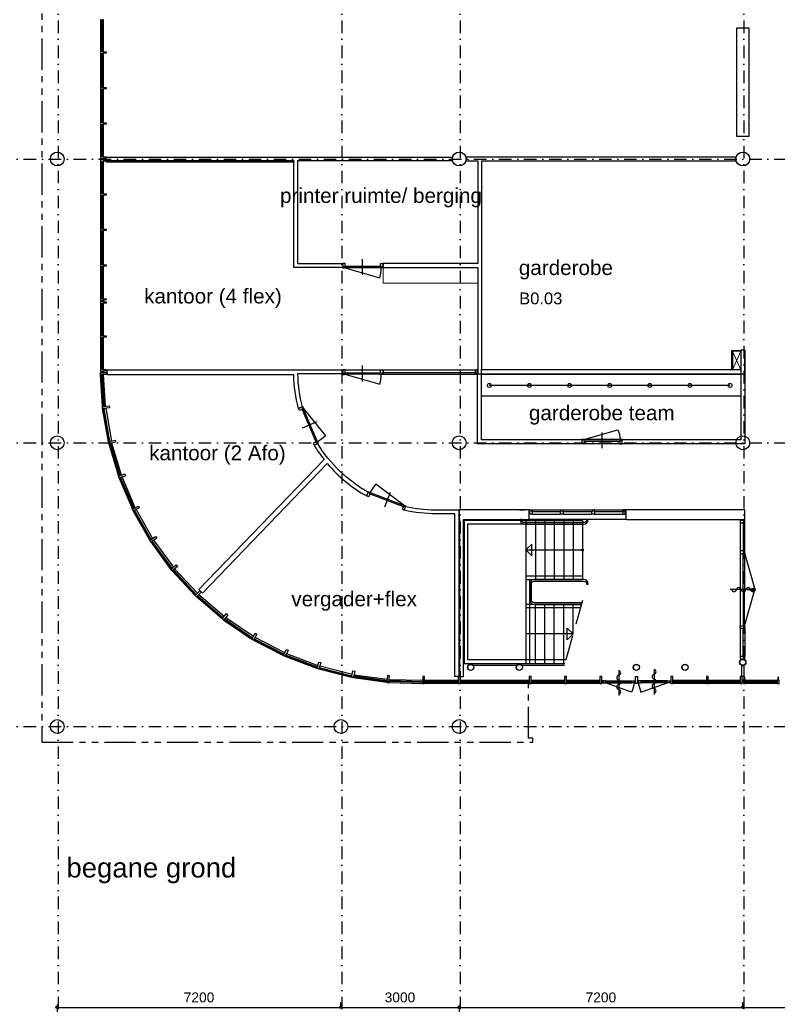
# Model space of a CAD drawing. Header units: millimetres. Extents: x 1137596 to 6076935, y -417599 to 265181.
# Tile 3 of 47: x 1156827 to 1176058, y -356519 to -331537. Entities that reach past the tile are written whole.
import ezdxf
from ezdxf.enums import TextEntityAlignment as Align

# ---------------------------------------------------------------- set-up
doc = ezdxf.new("R2010")
doc.units = ezdxf.units.MM
doc.header["$LTSCALE"] = 50
doc.header["$PDMODE"] = 3
doc.header["$PDSIZE"] = 1
for name, pattern in [('CENTER', [50, 31.25, -6.25, 6.25, -6.25]), ('DASHDOT2', [12.7, 6.35, -3.175, 0, -3.175]), ('DASHED', [18.75, 12.5, -6.25]), ('PHANTOM2', [31.75, 15.875, -3.175, 3.175, -3.175, 3.175, -3.175])]:
    doc.linetypes.add(name, pattern=pattern)
doc.layers.get('0').update_dxf_attribs({"linetype": 'CONTINUOUS'})
doc.layers.get('DEFPOINTS').update_dxf_attribs({"linetype": 'CONTINUOUS'})
for name, color, linetype in [('AI$1A---_INFO', 1, 'CONTINUOUS'), ('AL$7A---_STRAMIEN', 1, 'CENTER'), ('AL22----_BINNENWAND', 3, 'CONTINUOUS'), ('AL24----_TRAPPEN', 1, 'CONTINUOUS'), ('AL28----_KONSTRUKTIES', 4, 'CONTINUOUS'), ('AL31---- buitenkozijnen', 1, 'CONTINUOUS'), ('AL31----_BUITENKOZIJN', 2, 'CONTINUOUS'), ('AL32----_BINNENKOZIJN', 7, 'CONTINUOUS'), ('AL32----_BINNENKOZIJN_1', 1, 'CONTINUOUS'), ('AL34----_BALUSTRADES', 1, 'CONTINUOUS'), ('bib', 7, 'CONTINUOUS'), ('bib @ 100', 7, 'CONTINUOUS'), ('Daken-Dakrand-Az', 8, 'PHANTOM2'), ('DIM25', 1, 'CONTINUOUS'), ('InrOpslag-Alg-Az', 1, 'CONTINUOUS'), ('LAYER24', 7, 'CONTINUOUS'), ('LAYER49', 7, 'CONTINUOUS'), ('LAYER72', 7, 'CONTINUOUS'), ('Stramien-Alg-Az', 9, 'DASHDOT2'), ('TXT25-Oppvl', 2, 'CONTINUOUS'), ('TXT35', 3, 'CONTINUOUS'), ('Txt50', 4, 'CONTINUOUS')]:
    doc.layers.add(name, color=color, linetype=linetype)
doc.styles.add('BOS3', font='arial.ttf')
doc.dimstyles.new('BOS3', dxfattribs={"dimtxt": 2.5, "dimasz": 1.25, "dimexe": 1.25, "dimexo": 0, "dimgap": 1.25, "dimtad": 1, "dimdec": 3, "dimdsep": 46, "dimtxsty": 'BOS3', "dimblk": 'SMALL', "dimblk1": 'SMALL', "dimblk2": 'SMALL', "dimsah": 1, "dimcen": 2.5, "dimclrd": 1, "dimclre": 1, "dimclrt": 2, "dimadec": 4, "dimazin": 2, "dimtfac": 0.4, "dimtdec": 0, "dimtix": 1, "dimtmove": 2, "dimatfit": 3, "dimfxl": 1.25, "dimfxlon": 1, "dimtvp": 1, "dimtolj": 1, "dimarcsym": 0})

# ---------------------------------------------------------------- blocks, each defined once
blk = doc.blocks.new('_Small')
at = {"color": 0, "linetype": 'ByBlock', "lineweight": -2}
blk.add_circle((0, 0), 0.25, dxfattribs=at)
blk = doc.blocks.new('*D179')
at = {"layer": 'DEFPOINTS', "color": 0, "transparency": 16777216}
for p in [(710199, -627647), (717399, -627843), (717399, -627973)]:
    blk.add_point(p, dxfattribs=at)
at = {"layer": 'DIM25', "color": 1, "lineweight": -2, "transparency": 16777216}
for p, q in [((710199, -627772), (710199, -627968)), ((717399, -627848), (717399, -627718)), ((710199, -627843), (717399, -627843))]:
    blk.add_line(p, q, dxfattribs=at)
at = {"layer": 'DIM25', "color": 1, "lineweight": -2, "transparency": 16777216, "xscale": 125, "yscale": 125, "zscale": 125, "rotation": 180}
blk.add_blockref('_Small', (710199, -627843), dxfattribs=at)
at = {"layer": 'DIM25', "color": 1, "lineweight": -2, "transparency": 16777216, "xscale": 125, "yscale": 125, "zscale": 125}
blk.add_blockref('_Small', (717399, -627843), dxfattribs=at)
at = {"layer": 'DIM25', "color": 2, "transparency": 16777216, "insert": (713799, -627591), "char_height": 250, "attachment_point": 5, "style": 'BOS3'}
blk.add_mtext('\\A1;7200', dxfattribs=at)
blk = doc.blocks.new('*D180')
at = {"layer": 'DEFPOINTS', "color": 0, "transparency": 16777216}
for p in [(720399, -627649), (727599, -627843), (727599, -627892)]:
    blk.add_point(p, dxfattribs=at)
at = {"layer": 'DIM25', "color": 1, "lineweight": -2, "transparency": 16777216}
for p, q in [((720399, -627774), (720399, -627968)), ((727599, -627843), (727599, -627718)), ((720399, -627843), (727599, -627843))]:
    blk.add_line(p, q, dxfattribs=at)
at = {"layer": 'DIM25', "color": 1, "lineweight": -2, "transparency": 16777216, "xscale": 125, "yscale": 125, "zscale": 125, "rotation": 180}
blk.add_blockref('_Small', (720399, -627843), dxfattribs=at)
at = {"layer": 'DIM25', "color": 1, "lineweight": -2, "transparency": 16777216, "xscale": 125, "yscale": 125, "zscale": 125}
blk.add_blockref('_Small', (727599, -627843), dxfattribs=at)
at = {"layer": 'DIM25', "color": 2, "transparency": 16777216, "insert": (723999, -627591), "char_height": 250, "attachment_point": 5, "style": 'BOS3'}
blk.add_mtext('\\A1;7200', dxfattribs=at)
blk = doc.blocks.new('*D181')
at = {"layer": 'DEFPOINTS', "color": 0, "transparency": 16777216}
for p in [(727599, -627892), (731199, -627843), (731199, -627892)]:
    blk.add_point(p, dxfattribs=at)
at = {"layer": 'DIM25', "color": 1, "lineweight": -2, "transparency": 16777216}
for p, q in [((727599, -627843), (727599, -627718)), ((731199, -627843), (731199, -627718)), ((727599, -627843), (731199, -627843))]:
    blk.add_line(p, q, dxfattribs=at)
at = {"layer": 'DIM25', "color": 1, "lineweight": -2, "transparency": 16777216, "xscale": 125, "yscale": 125, "zscale": 125, "rotation": 180}
blk.add_blockref('_Small', (727599, -627843), dxfattribs=at)
at = {"layer": 'DIM25', "color": 1, "lineweight": -2, "transparency": 16777216, "xscale": 125, "yscale": 125, "zscale": 125}
blk.add_blockref('_Small', (731199, -627843), dxfattribs=at)
at = {"layer": 'DIM25', "color": 2, "transparency": 16777216, "insert": (729399, -627591), "char_height": 250, "attachment_point": 5, "style": 'BOS3'}
blk.add_mtext('\\A1;3600', dxfattribs=at)
blk = doc.blocks.new('*D183')
at = {"layer": 'DEFPOINTS', "color": 0, "transparency": 16777216}
for p in [(720399, -627649), (717399, -627973), (720399, -627843)]:
    blk.add_point(p, dxfattribs=at)
at = {"layer": 'DIM25', "color": 1, "lineweight": -2, "transparency": 16777216}
for p, q in [((717399, -627848), (717399, -627718)), ((720399, -627774), (720399, -627968)), ((717399, -627843), (720399, -627843))]:
    blk.add_line(p, q, dxfattribs=at)
at = {"layer": 'DIM25', "color": 1, "lineweight": -2, "transparency": 16777216, "xscale": 125, "yscale": 125, "zscale": 125, "rotation": 180}
blk.add_blockref('_Small', (717399, -627843), dxfattribs=at)
at = {"layer": 'DIM25', "color": 1, "lineweight": -2, "transparency": 16777216, "xscale": 125, "yscale": 125, "zscale": 125}
blk.add_blockref('_Small', (720399, -627843), dxfattribs=at)
at = {"layer": 'DIM25', "color": 2, "transparency": 16777216, "insert": (718899, -627591), "char_height": 250, "attachment_point": 5, "style": 'BOS3'}
blk.add_mtext('\\A1;3000', dxfattribs=at)
blk = doc.blocks.new('h651-06-')
at = {"color": 0, "linetype": 'ByBlock'}
blk.add_line((-324, 0), (324, 0), dxfattribs=at)
for centre, start, end in [((-252, -10), 9.4623, 170.5377), ((-132, 10), 189.4623, 350.5377), ((-12, -10), 9.4623, 170.5377), ((108, 10), 189.4623, 350.5377), ((228, -10), 9.4623, 170.5377)]:
    blk.add_arc(centre, 60.8, start, end, dxfattribs=at)
blk = doc.blocks.new('garderobe')
at = {"layer": 'InrOpslag-Alg-Az'}
blk.add_line((0, 3054), (0, -3054), dxfattribs=at)
for centre in [(0, 3054), (0, 2036), (0, 1018), (0, 0), (0, -1018), (0, -2036), (0, -3054)]:
    blk.add_circle(centre, 50, dxfattribs=at)
blk = doc.blocks.new('*U252')
at = {"layer": 'TXT25-Oppvl', "style": 'BOS3'}
blk.add_attdef('OPPERVLAKTE2', (0, -3), '', height=2, dxfattribs=at)
at = {"layer": 'TXT35', "style": 'BOS3'}
for tag, p, height in [('RUIMTENUMMER', (0, 4), 3), ('RUIMTENAAM', (0, 0), 2.5)]:
    blk.add_attdef(tag, p, '', height=height, dxfattribs=at)
blk = doc.blocks.new('stramienen')
at = {"layer": 'Stramien-Alg-Az'}
for points in [[(710225.4193, -557711.0234), (710225.4193, -629125.5137)], [(717425.4193, -557711.0234), (717425.4193, -629125.5137)], [(720425.4195, -557711.0234), (720425.4195, -629125.5137)], [(727625.4193, -557711.0234), (727625.4193, -629125.5137)], [(703629.6064, -606317.1403), (776404.4348, -606317.1403)], [(703629.6064, -613517.1403), (776404.4348, -613517.1403)], [(703629.6064, -620717.1403), (776404.4348, -620717.1403)]]:
    blk.add_lwpolyline(points, dxfattribs=at)
at = {"layer": 'DIM25'}
for base, p1, p2, picture, middle in [((717398.67, -627843.232), (710198.6698, -627646.5212), (717398.67, -627972.6855), '*D179', (713798.6699, -627590.5887)), ((720398.545, -627843.232), (717398.545, -627972.6855), (720398.545, -627649.1819), '*D183', (718898.545, -627590.5035)), ((727598.6689, -627843.232), (720398.669, -627649.1819), (727598.6689, -627891.9055), '*D180', (723998.669, -627590.5887)), ((731198.5759, -627843.232), (727598.5759, -627891.9055), (731198.5759, -627891.9168), '*D181', (729398.5759, -627590.5035))]:
    dim = blk.add_linear_dim(base=base, p1=p1, p2=p2, dimstyle='BOS3', override={"dimscale": 0, "dimtxt": 2.5, "dimasz": 1.25, "dimexe": 1.25, "dimexo": 1.25, "dimgap": 1.25, "dimclrt": 2, "dimfxl": 1.25, "dimfxlon": 1}, dxfattribs=at)
    dim.commit()
    dim.dimension.update_dxf_attribs({"geometry": picture, "text_midpoint": middle})

msp = doc.modelspace()

# ---------------------------------------------------------------- linework, layer by layer
at = {"color": 1}
for p, q in [((1168548.5727, -340530.4817), (1175131.6845, -340530.4817)), ((1168548.5727, -341080.4817), (1175131.6845, -341080.4817))]:
    msp.add_line(p, q, dxfattribs=at)
at = {"color": 3}
for points in [[(1175231.6845, -339921.5804), (1175231.6845, -342297.3525), (1168448.5727, -342297.3525), (1168448.5727, -340398.6942)], [(1175131.6845, -339921.5804), (1175131.6845, -342197.3525), (1168548.5727, -342197.3525), (1168548.5727, -340398.6942)]]:
    msp.add_lwpolyline(points, dxfattribs=at)
msp.add_lwpolyline([(1168399.6828, -340492.5814), (1166055.6845, -340492.5814)])
at = {"layer": 'AI$1A---_INFO', "linetype": 'Continuous', "lineweight": 18}
msp.add_lwpolyline([(1168456.6831, -338221.5766), (1168456.6831, -337821.5778), (1166055.6845, -337821.561), (1166055.6845, -338221.5766)], close=True, dxfattribs=at)
at = {"layer": 'AL$7A---_STRAMIEN'}
msp.add_lwpolyline([(1169518.0092, -343971.5502), (1169651.8708, -343971.5502)], dxfattribs=at)
at = {"layer": 'AL22----_BINNENWAND'}
for points in [[(1159031.6845, -335021.5731), (1167814.0393, -335021.5731, 0.145896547), (1167814.0365, -335121.5721), (1163881.7072, -335121.5721), (1163881.7072, -337721.5767), (1165031.6844, -337721.5767), (1165031.6844, -337821.5778), (1163781.7071, -337821.5778), (1163781.7071, -335121.5777), (1159031.6845, -335121.5853)], [(1175014.0372, -335021.5768), (1168149.4481, -335021.5768, -0.1458995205), (1168149.4481, -335121.5777), (1168456.6831, -335121.5777), (1168456.6831, -337721.5767), (1166045.6843, -337721.5617), (1166045.6843, -337821.561), (1168456.6831, -337821.5778), (1168456.6831, -340521.5814), (1175231.6845, -340521.5814), (1175231.6845, -339921.5804), (1175131.6836, -339921.5804), (1175131.6836, -340421.5803), (1168556.6821, -340421.5803), (1168556.6821, -335121.5777), (1175014.0372, -335121.5777, -0.1458995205)], [(1165031.6844, -340521.5928), (1163882.0453, -340521.5928, 0.0605989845), (1163996.4953, -341360.5916), (1163903.5197, -341400.1451, -0.0599802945), (1163782.4747, -340546.5924), (1159049.9101, -340546.5924), (1159049.9101, -340421.5929), (1163781.8326, -340421.5929), (1165031.6844, -340421.5935)], [(1164552.0547, -342697.3862), (1161374.0725, -345998.3705), (1161464.1228, -346085.0653), (1164631.5986, -342794.996, 0.0913665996), (1165638.315, -343621.2769), (1165674.3032, -343526.875, -0.1293735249), (1164393.4105, -342293.6834), (1164300.4438, -342333.2302, 0.0308237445)], [(1166621.7838, -343888.0911, 0.0537643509), (1167367.9957, -343971.5541), (1167971.684, -343971.5541), (1167971.684, -348203.578), (1167871.6848, -348203.578), (1167871.6848, -344071.5536), (1167396.0534, -344071.5536, -0.0567648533), (1166585.7921, -343982.4997)]]:
    msp.add_lwpolyline(points, format="xyb", close=True, dxfattribs=at)
for points in [[(1159031.6845, -335155.5775), (1159031.6845, -335121.5853), (1163781.7071, -335121.5853), (1163781.7071, -335155.5775)], [(1174901.6816, -340421.5803), (1174901.6816, -339931.5816), (1175131.6836, -339931.5816), (1175131.6836, -339946.5807), (1174916.6826, -339946.5807), (1174916.6826, -340421.5803)], [(1167991.7033, -344221.5492), (1167991.6845, -344221.5492), (1167991.6845, -348203.578), (1168091.6838, -348203.578), (1168091.6838, -344221.5492), (1169746.6923, -344221.5492), (1169756.6919, -344211.5502), (1169756.6919, -343981.5497), (1169746.6923, -343971.5502), (1167991.7033, -343971.5502), (1167981.7038, -343981.5497), (1167981.7038, -344211.5502)], [(1175031.6845, -343971.5467), (1172226.6484, -343971.5541), (1172216.6489, -343981.5536), (1172216.6489, -344211.5536), (1172226.6503, -344221.5531), (1175031.6845, -344221.5458), (1175221.6836, -344221.5458), (1175231.6845, -344211.5462), (1175231.6845, -343981.5458), (1175221.6836, -343971.5467)], [(1175156.6845, -348203.578), (1175156.6845, -347921.577), (1175206.6845, -347921.577), (1175206.6845, -348203.578)]]:
    msp.add_lwpolyline(points, close=True, dxfattribs=at)
at = {"layer": 'AL24----_TRAPPEN'}
for points in [[(1171116.6723, -344241.578), (1169666.6733, -344241.578), (1168111.6731, -344241.5799), (1168111.6731, -347871.5809), (1168111.6731, -347871.5809), (1170664.9083, -347871.5809)], [(1169676.6723, -344241.578), (1169676.6723, -347871.5809)], [(1169916.6723, -344241.578), (1169916.6723, -345741.578)], [(1170156.6738, -344241.578), (1170156.6738, -345741.578)], [(1170396.6733, -344241.578), (1170396.6733, -345741.578)], [(1170636.6728, -344241.578), (1170636.6728, -345741.578)], [(1170876.6728, -344241.578), (1170876.6728, -345741.578)], [(1171116.6723, -344241.578), (1171116.6723, -345741.578)], [(1169676.6723, -347781.579), (1168201.6731, -347781.579), (1168201.6731, -344331.5799), (1169666.6733, -344331.578), (1171116.6723, -344331.578)], [(1169676.6723, -344991.579), (1171116.6723, -344991.5941)], [(1169676.6723, -345651.578), (1171116.6723, -345651.578)], [(1169676.6723, -345741.578), (1171116.6723, -345741.578)], [(1171088.4384, -346371.5809), (1169676.6723, -346371.5809)], [(1171063.0251, -346461.5804), (1169676.6723, -346461.5804)], [(1169766.6723, -346371.579), (1169766.6723, -347871.577)], [(1169916.6743, -347871.5809), (1169916.6723, -346371.5809)], [(1170156.6738, -347871.5809), (1170156.6718, -346371.5809)], [(1170396.6733, -347871.5809), (1170396.6713, -346371.5809)], [(1170636.6728, -347871.5809), (1170636.6728, -346371.5809)], [(1170876.6728, -347121.5799), (1170876.6728, -346371.5712)], [(1170876.6728, -347121.5799), (1169676.6723, -347121.5721)], [(1168329.3095, -347911.578), (1169459.0361, -347911.578)], [(1169564.3075, -347911.578), (1170653.615, -347911.578)], [(1170690.3206, -347781.579), (1169676.6723, -347781.579)]]:
    msp.add_lwpolyline(points, dxfattribs=at)
for points in [[(1169676.6723, -344991.579), (1169826.6723, -345141.579), (1169826.6723, -344841.579)], [(1170876.6728, -347121.5799), (1170726.6728, -347271.5799), (1170726.6728, -346971.5799)]]:
    msp.add_lwpolyline(points, close=True, dxfattribs=at)
at = {"layer": 'AL24----_TRAPPEN', "const_width": 37.5}
msp.add_lwpolyline([(1171116.6723, -344972.8441, 1), (1171116.6723, -345010.3441, 1)], format="xyb", close=True, dxfattribs=at)
at = {"layer": 'AL24----_TRAPPEN', "linetype": 'Continuous', "lineweight": 18}
for points in [[(1169766.6723, -345741.578), (1169766.6723, -346371.579)], [(1169891.6757, -346371.5809), (1171094.0859, -346371.5809)], [(1168366.6755, -347871.577), (1169421.6738, -347871.577)], [(1169601.6738, -347871.577), (1170636.6728, -347871.577)]]:
    msp.add_lwpolyline(points, dxfattribs=at)
at = {"layer": 'AL24----_TRAPPEN', "linetype": 'DASHED'}
msp.add_lwpolyline([(1171116.6723, -346271.5795), (1170636.6728, -347971.5819)], dxfattribs=at)
at = {"layer": 'AL28----_KONSTRUKTIES'}
for points in [[(1169776.6923, -344085.5487), (1169776.6923, -343985.5477), (1169766.6928, -343985.5477), (1169766.6928, -343971.5487), (1169816.6919, -343971.5487), (1169816.6919, -344014.5477), (1169833.6923, -344014.5477), (1169833.6925, -344085.5487), (1169776.6923, -344085.5487)], [(1170624.6816, -344085.5467), (1170557.6801, -344085.5467), (1170557.6801, -344014.5477), (1170574.6811, -344014.5477), (1170574.6811, -343971.5467), (1170607.6806, -343971.5467), (1170607.6806, -344014.5477), (1170624.6816, -344014.5477), (1170624.6816, -344085.5467)], [(1171415.6665, -344085.5467), (1171348.665, -344085.5467), (1171348.665, -344014.5477), (1171365.666, -344014.5477), (1171365.666, -343971.5467), (1171398.6655, -343971.5467), (1171398.6655, -344014.5477), (1171415.6665, -344014.5477), (1171415.6665, -344085.5467)], [(1172206.6513, -343985.5458), (1172206.6513, -343971.5467), (1172156.6508, -343971.5467), (1172156.6508, -344014.5458), (1172139.6518, -344014.5458), (1172139.7324, -344085.5433), (1172196.6523, -344085.1913), (1172196.6523, -343985.5458), (1172206.6513, -343985.5458)], [(1168226.2188, -347909.7836), (1168226.2188, -347871.5731)], [(1168327.4741, -347909.7836), (1168327.4741, -347871.5731)], [(1169461.2184, -347909.7875), (1169461.2184, -347871.577)], [(1169562.4736, -347909.7875), (1169562.4736, -347871.577)]]:
    msp.add_lwpolyline(points, dxfattribs=at)
for points in [[(1169833.6923, -343971.5487), (1169833.6923, -344011.4222), (1169816.6919, -344011.4222), (1169816.6919, -343971.5487)], [(1171415.6665, -344011.4222), (1171415.6665, -343971.5467), (1171398.6655, -343971.5467), (1171398.6655, -344011.4222)], [(1172139.6518, -343971.5467), (1172139.6518, -344011.4203), (1172156.6508, -344011.4203), (1172156.6508, -343971.5467)]]:
    msp.add_lwpolyline(points, close=True, dxfattribs=at)
for centre, radius in [((1157781.7426, -335071.5773), 175), ((1167981.7431, -335071.5773), 175), ((1175181.7421, -335071.5773), 175), ((1157781.7426, -342271.5765), 175), ((1167981.7431, -342271.5765), 175), ((1175181.7421, -342271.5765), 175), ((1168276.8465, -347971.0787), 79.5), ((1168276.8465, -347971.0787), 75.5), ((1169511.846, -347971.0826), 79.5), ((1169511.846, -347971.0826), 75.5), ((1172481.8587, -347971.0826), 79.5), ((1172481.8587, -347971.0826), 75.5), ((1173716.846, -347971.0865), 79.5), ((1173716.846, -347971.0865), 75.5), ((1175181.6836, -347842.077), 79.5), ((1175181.6836, -347842.077), 75.5), ((1157781.7426, -349471.5755), 175), ((1164981.7428, -349471.5755), 175), ((1167981.7431, -349471.5755), 175)]:
    msp.add_circle(centre, radius, dxfattribs=at)
at = {"layer": 'AL31---- buitenkozijnen', "linetype": 'Continuous', "lineweight": 18}
for points in [[(1166149.1786, -348350.2694), (1166162.4006, -348178.7782)], [(1166162.4006, -348178.7782), (1166212.2532, -348182.621)], [(1167056.6843, -348375.578), (1167056.6843, -348203.578)], [(1167056.6843, -348203.578), (1167106.6849, -348203.578)], [(1167106.6849, -348203.578), (1167106.6849, -348375.578)], [(1166199.0312, -348354.1112), (1166149.1786, -348350.2694)], [(1167106.6849, -348375.578), (1167056.6843, -348375.578)]]:
    msp.add_lwpolyline(points, dxfattribs=at)
at = {"layer": 'AL31----_BUITENKOZIJN'}
for points in [[(1158877.685, -331536.5785), (1158877.685, -332346.5726), (1158899.6836, -332346.5756), (1158899.6855, -331536.5785)], [(1158917.6845, -331536.5804), (1158917.6845, -332346.5775), (1158956.6817, -332346.579), (1158956.6817, -331536.5819)], [(1158877.685, -332396.5767), (1158877.685, -333246.5731), (1158899.6836, -333246.5761), (1158899.6855, -332396.5767)], [(1158917.6845, -332396.5786), (1158917.6845, -333246.578), (1158956.6817, -333246.5795), (1158956.6817, -332396.5801)], [(1158877.685, -333296.5757), (1158877.685, -334146.5717), (1158899.6836, -334146.5746), (1158899.6855, -333296.5757)], [(1158917.6845, -333296.5777), (1158917.6845, -334146.5765), (1158956.6817, -334146.578), (1158956.6817, -333296.5791)], [(1158877.685, -334196.577), (1158877.685, -335006.5712), (1158899.6836, -335006.5741), (1158899.6855, -334196.577)], [(1158917.6845, -334196.579), (1158917.6845, -335006.5761), (1158956.6817, -335006.5775), (1158956.6817, -334196.5804)], [(1158877.685, -335136.5787), (1158877.685, -335946.5729), (1158899.6836, -335946.5758), (1158899.6855, -335136.5787)], [(1158892.684, -335056.5765), (1158892.684, -335086.5779), (1158901.1855, -335086.5779), (1158901.1855, -335056.5765)], [(1158917.6845, -335136.5806), (1158917.6845, -335946.5777), (1158956.6817, -335946.5792), (1158956.6817, -335136.5821)], [(1158956.6837, -335056.5765), (1158956.6837, -335086.5779), (1158948.1822, -335086.5779), (1158948.1822, -335056.5765)], [(1158877.685, -335996.5782), (1158877.685, -336846.5728), (1158899.6836, -336846.5757), (1158899.6855, -335996.5782)], [(1158917.6845, -335996.5802), (1158917.6845, -336846.5776), (1158956.6817, -336846.5791), (1158956.6817, -335996.5816)], [(1158877.685, -336896.5821), (1158877.685, -337746.5768), (1158899.6836, -337746.5797), (1158899.6855, -336896.5821)], [(1158917.6845, -336896.5806), (1158917.6845, -337746.5782), (1158956.6817, -337746.5797), (1158956.6817, -336896.5821)], [(1158877.685, -337796.5828), (1158877.685, -338606.5769), (1158899.6836, -338606.5799), (1158899.6855, -337796.5828)], [(1158917.6845, -337796.5813), (1158917.6845, -338606.5784), (1158956.6817, -338606.5799), (1158956.6817, -337796.5828)], [(1158877.685, -338736.5825), (1158877.685, -339546.5767), (1158899.6836, -339546.5796), (1158899.6855, -338736.5825)], [(1158892.684, -338656.5769), (1158892.684, -338686.5783), (1158901.1855, -338686.5783), (1158901.1855, -338656.5769)], [(1158917.6845, -338736.5811), (1158917.6845, -339546.5782), (1158956.6817, -339546.5796), (1158956.6817, -338736.5825)], [(1158956.6837, -338656.5769), (1158956.6837, -338686.5783), (1158948.1822, -338686.5783), (1158948.1822, -338656.5769)], [(1158877.6831, -339596.5787), (1158877.685, -340406.5746), (1158899.6836, -340406.5775), (1158899.6817, -339596.5748)], [(1158917.6823, -339596.5787), (1158917.6845, -340406.5761), (1158956.6817, -340406.5775), (1158956.6817, -339596.5788)], [(1159049.9101, -340535.7472), (1158877.9126, -340536.6199), (1158877.6587, -340486.6192), (1159049.6572, -340485.7485)], [(1158892.684, -340456.5763), (1158892.684, -340486.5776), (1158901.1855, -340486.5776), (1158901.1855, -340456.5763)], [(1158956.6837, -340456.5763), (1158956.6837, -340486.5776), (1158948.1822, -340486.5776), (1158948.1822, -340456.5763)], [(1159103.5439, -341382.9554), (1158932.6787, -341402.6769), (1158926.9448, -341353.006), (1159097.8115, -341333.2843)], [(1159258.6792, -342257.3114), (1159091.2021, -342296.4945), (1159079.8115, -342247.8085), (1159247.2895, -342208.6254)], [(1159513.0444, -343108.1151), (1159351.164, -343166.2406), (1159334.2661, -343119.1815), (1159496.1474, -343061.056)], [(1159863.2822, -343924.1322), (1159709.1337, -344000.4364), (1159686.9526, -343955.6263), (1159841.101, -343879.3202)], [(1160304.7744, -344694.6185), (1160160.3925, -344788.0936), (1160133.2192, -344746.1224), (1160277.601, -344652.6473)], [(1160667.1831, -345480.2425), (1160799.8955, -345370.828), (1160831.7026, -345409.4061), (1160698.9902, -345518.8207)], [(1161437.1076, -346059.0575), (1161317.8159, -346182.9671), (1161281.7954, -346148.2899), (1161401.0876, -346024.3802)], [(1162113.0112, -346635.0135), (1162008.7126, -346771.7816), (1161968.9538, -346741.4632), (1162073.2514, -346604.6932)], [(1162719.5886, -347251.9344), (1162807.5173, -347104.1073), (1162850.4902, -347129.6688), (1162762.5615, -347277.495)], [(1163639.8266, -347536.5047), (1163569.4276, -347693.4383), (1163523.8078, -347672.9715), (1163594.2069, -347516.0399)], [(1164470.606, -347850.1551), (1164418.6655, -348014.1219), (1164370.999, -347999.0213), (1164422.9405, -347835.0545)], [(1165249.9869, -348225.786), (1165282.7845, -348056.9393), (1165331.8675, -348066.4745), (1165299.0699, -348235.3172)], [(1166162.4006, -348178.7782), (1166149.1786, -348350.2692), (1166199.0316, -348354.1129), (1166212.2536, -348182.6219)], [(1167056.6843, -348203.578), (1167056.6843, -348375.578), (1167106.6853, -348375.578), (1167106.6853, -348203.578)], [(1167956.685, -348203.578), (1167956.685, -348375.578), (1168006.686, -348375.578), (1168006.686, -348203.578)], [(1169756.684, -348203.578), (1169756.684, -348375.578), (1169806.685, -348375.578), (1169806.685, -348203.578)], [(1170656.685, -348203.578), (1170656.685, -348375.578), (1170706.686, -348375.578), (1170706.686, -348203.578)], [(1171556.6831, -348203.578), (1171556.6831, -348375.578), (1171606.684, -348375.578), (1171606.684, -348203.578)], [(1172456.684, -348375.578), (1172456.684, -348203.578), (1172506.6845, -348203.578), (1172506.6845, -348375.578)], [(1173356.685, -348203.578), (1173356.685, -348375.578), (1173406.686, -348375.578), (1173406.686, -348203.578)], [(1174256.6855, -348203.578), (1174256.6855, -348375.578), (1174306.6865, -348375.578), (1174306.6865, -348203.578)], [(1175116.6845, -348203.578), (1175116.6845, -348375.578), (1175166.6855, -348375.578), (1175166.6855, -348203.578)], [(1167956.6848, -348296.576), (1167956.6848, -348335.577), (1167106.6853, -348335.577), (1167106.6853, -348296.576)], [(1167106.6853, -348375.578), (1167106.6853, -348353.576), (1167956.6828, -348353.576), (1167956.6828, -348375.578)], [(1169756.684, -348296.576), (1169756.684, -348335.577), (1168006.686, -348335.577), (1168006.686, -348296.576)], [(1168006.686, -348375.578), (1168006.686, -348353.576), (1169756.6821, -348353.576), (1169756.6821, -348375.578)], [(1170656.6845, -348296.576), (1170656.6845, -348335.577), (1169806.685, -348335.577), (1169806.685, -348296.576)], [(1169806.685, -348375.578), (1169806.685, -348353.576), (1170656.6826, -348353.576), (1170656.6826, -348375.578)], [(1171556.6855, -348296.576), (1171556.6855, -348335.577), (1170706.686, -348335.577), (1170706.686, -348296.576)], [(1170706.686, -348375.578), (1170706.686, -348353.576), (1171556.6836, -348353.576), (1171556.6836, -348375.578)], [(1171606.684, -348315.578), (1171606.684, -348360.5751), (1171699.6836, -348360.5751), (1171699.6836, -348315.578)], [(1172456.684, -348315.578), (1172456.684, -348360.5751), (1172363.684, -348360.5751), (1172363.684, -348315.578)], [(1172506.6845, -348315.578), (1172506.6845, -348360.5751), (1172599.6845, -348360.5751), (1172599.6845, -348315.578)], [(1173356.2195, -348315.578), (1173356.2195, -348360.5751), (1173263.685, -348360.5751), (1173263.685, -348315.578)], [(1174256.6855, -348296.576), (1174256.6855, -348335.577), (1173406.686, -348335.577), (1173406.686, -348296.576)], [(1173406.686, -348375.578), (1173406.686, -348353.576), (1174256.6836, -348353.576), (1174256.6836, -348375.578)], [(1175116.6865, -348296.576), (1175116.6865, -348335.577), (1174306.6865, -348335.577), (1174306.6865, -348296.576)], [(1174306.6865, -348375.578), (1174306.6865, -348353.576), (1175116.6845, -348353.576), (1175116.6845, -348375.578)], [(1175166.685, -348360.5804), (1175166.685, -348352.0813), (1175196.6877, -348352.0813), (1175196.6877, -348360.5804)], [(1175166.687, -348296.5793), (1175166.687, -348305.0785), (1175196.6897, -348305.0785), (1175196.6897, -348296.5793)], [(1176056.6904, -348375.5765), (1175246.6872, -348375.5809), (1175246.6872, -348353.5805), (1176056.6904, -348353.5785)], [(1176056.6904, -348335.5778), (1175246.6879, -348335.585), (1175246.6879, -348296.5856), (1176056.6904, -348296.5798)]]:
    msp.add_lwpolyline(points, close=True, dxfattribs=at)
for points in [[(1158877.685, -332346.578), (1158877.685, -332396.578), (1158956.6837, -332396.578), (1158956.6837, -332379.579), (1159031.6845, -332379.579), (1159031.6845, -332363.5799), (1158956.6837, -332363.5799), (1158956.6837, -332346.5809), (1158877.685, -332346.578)], [(1158877.685, -333246.5785), (1158877.685, -333296.5785), (1158956.6837, -333296.5785), (1158956.6837, -333279.5795), (1159031.6845, -333279.5795), (1159031.6845, -333263.5804), (1158956.6837, -333263.5804), (1158956.6837, -333246.5814), (1158877.685, -333246.5785)], [(1158877.685, -334146.577), (1158877.685, -334196.577), (1158956.6837, -334196.577), (1158956.6837, -334179.578), (1159031.6845, -334179.578), (1159031.6845, -334163.579), (1158956.6837, -334163.579), (1158956.6837, -334146.5799), (1158877.685, -334146.577)], [(1158877.685, -335006.5765), (1158877.685, -335056.5765), (1158956.6837, -335056.5765), (1158956.6837, -335039.5775), (1159031.6845, -335039.5775), (1159031.6845, -335023.5785), (1158956.6837, -335023.5785), (1158956.6837, -335006.5795), (1158877.685, -335006.5765)], [(1158877.685, -335086.5787), (1158877.685, -335136.5787), (1158956.6837, -335136.5787), (1158956.6837, -335119.5797), (1159031.6845, -335119.5797), (1159031.6845, -335103.5806), (1158956.6837, -335103.5806), (1158956.6837, -335086.5816), (1158877.685, -335086.5787)], [(1158899.1855, -335056.5765), (1158899.1844, -335086.5778)], [(1158899.1849, -335071.5789), (1158901.1855, -335071.5789)], [(1158950.1828, -335071.5789), (1158948.1822, -335071.5789)], [(1158950.1822, -335056.5765), (1158950.1833, -335086.5778)], [(1158877.685, -335946.5782), (1158877.685, -335996.5782), (1158956.6837, -335996.5782), (1158956.6837, -335979.5792), (1159031.6845, -335979.5792), (1159031.6845, -335963.5802), (1158956.6837, -335963.5802), (1158956.6837, -335946.5811), (1158877.685, -335946.5782)], [(1158877.685, -336846.5787), (1158877.685, -336896.5787), (1158956.6837, -336896.5787), (1158956.6837, -336879.5797), (1159031.6845, -336879.5797), (1159031.6845, -336863.5806), (1158956.6837, -336863.5806), (1158956.6837, -336846.5816), (1158877.685, -336846.5787)], [(1158877.685, -337746.5794), (1158877.685, -337796.5794), (1158956.6837, -337796.5794), (1158956.6837, -337779.5803), (1159031.6845, -337779.5803), (1159031.6845, -337763.5813), (1158956.6837, -337763.5813), (1158956.6837, -337746.5823), (1158877.685, -337746.5794)], [(1158877.685, -338606.5769), (1158877.685, -338656.5769), (1158956.6837, -338656.5769), (1158956.6837, -338639.5779), (1159031.6845, -338639.5779), (1159031.6845, -338623.5789), (1158956.6837, -338623.5789), (1158956.6837, -338606.5799), (1158877.685, -338606.5769)], [(1158877.685, -338686.5793), (1158877.685, -338736.5793), (1158956.6837, -338736.5793), (1158956.6837, -338719.5803), (1159031.6845, -338719.5803), (1159031.6845, -338703.5813), (1158956.6837, -338703.5813), (1158956.6837, -338686.5822), (1158877.685, -338686.5793)], [(1158899.1855, -338656.5769), (1158899.1844, -338686.5782)], [(1158899.1849, -338671.5793), (1158901.1855, -338671.5793)], [(1158950.1828, -338671.5793), (1158948.1822, -338671.5793)], [(1158950.1822, -338656.5769), (1158950.1833, -338686.5782)], [(1158877.685, -339546.5788), (1158877.685, -339596.5788), (1158956.6837, -339596.5788), (1158956.6837, -339579.5798), (1159031.6845, -339579.5798), (1159031.6845, -339563.5808), (1158956.6837, -339563.5808), (1158956.6837, -339546.5818), (1158877.685, -339546.5788)], [(1158877.685, -340406.5746), (1158877.685, -340456.5746), (1158956.6837, -340456.5746), (1158956.6837, -340439.5755), (1159031.6845, -340439.5755), (1159031.6845, -340423.5765), (1158956.6837, -340423.5765), (1158956.6837, -340406.5775), (1158877.685, -340406.5746)], [(1158899.1855, -340456.5763), (1158899.1844, -340486.5776)], [(1158899.1849, -340471.5786), (1158901.1855, -340471.5787)], [(1158950.1828, -340471.5786), (1158948.1822, -340471.5787)], [(1158950.1822, -340456.5763), (1158950.1833, -340486.5776)], [(1158926.9448, -341353.006), (1158877.9126, -340536.6199), (1158899.9215, -340536.5082), (1158948.8111, -341350.4821), (1158926.9448, -341353.006)], [(1158966.7187, -341348.4152), (1159005.5198, -341343.9367), (1158957.0069, -340536.2185), (1158917.9486, -340536.4167), (1158966.7187, -341348.4152)], [(1159101.2435, -342242.7942), (1159079.8115, -342247.8085), (1158932.6787, -341402.6769), (1158954.5445, -341400.1531), (1159101.2435, -342242.7942)], [(1159156.8367, -342229.7877), (1159118.7989, -342238.687), (1158972.4552, -341398.0858), (1159011.2619, -341393.6067), (1159156.8367, -342229.7877)], [(1159334.2661, -343119.1815), (1159354.9837, -343111.7426), (1159112.6347, -342291.4801), (1159091.2021, -342296.4945), (1159334.2661, -343119.1815)], [(1159371.9517, -343105.65), (1159408.7176, -343092.4488), (1159168.2271, -342278.4736), (1159130.1908, -342287.3726), (1159371.9517, -343105.65)], [(1159686.9526, -343955.6263), (1159706.6788, -343945.8615), (1159371.8814, -343158.8017), (1159351.164, -343166.2406), (1159686.9526, -343955.6263)], [(1159722.8372, -343937.8628), (1159757.8481, -343920.5318), (1159425.6167, -343139.5073), (1159388.8497, -343152.709), (1159722.8372, -343937.8628)], [(1160133.2192, -344746.1224), (1159709.1337, -344000.4364), (1159728.8612, -343990.6712), (1160151.6953, -344734.1607), (1160133.2192, -344746.1224)], [(1160199.622, -344703.1322), (1160166.8294, -344724.3626), (1159745.0199, -343982.6726), (1159780.0305, -343965.3422), (1160199.622, -344703.1322)], [(1172226.6503, -344221.5531), (1169746.6923, -344221.5492)], [(1160698.0798, -345454.7698), (1160194.0025, -344766.334), (1160226.7955, -344745.1033), (1160728.2211, -345429.9198), (1160698.0798, -345454.7698)], [(1160667.1831, -345480.2425), (1160160.3925, -344788.0936), (1160178.8677, -344776.1325), (1160684.168, -345466.2394), (1160667.1834, -345480.2429)], [(1161281.7954, -346148.2899), (1160698.9902, -345518.8207), (1160715.9733, -345504.819), (1161297.0627, -346132.4316), (1161281.7954, -346148.2899)], [(1161309.5664, -346119.4439), (1160729.8849, -345493.3496), (1160760.0256, -345468.5001), (1161336.6608, -346091.3008), (1161309.5664, -346119.4439)], [(1161968.9538, -346741.4632), (1161317.8159, -346182.9671), (1161333.0831, -346167.1089), (1161982.302, -346723.9591), (1161968.9538, -346741.4632)], [(1161993.2348, -346709.6225), (1162016.9234, -346678.5586), (1161372.6814, -346125.9778), (1161345.5872, -346154.1207), (1161993.2348, -346709.6225)], [(1162719.5886, -347251.9344), (1162730.8416, -347233.0157), (1162022.0603, -346754.2786), (1162008.7126, -346771.7816), (1162719.5886, -347251.9344)], [(1162740.0586, -347217.5199), (1162760.0283, -347183.9465), (1162056.6812, -346708.8798), (1162032.9933, -346739.942), (1162740.0586, -347217.5199)], [(1163540.1954, -347636.4408), (1163556.1844, -347600.7986), (1162803.0002, -347209.5091), (1162783.0305, -347243.0824), (1163540.1954, -347636.4408)], [(1163523.8078, -347672.9715), (1163532.816, -347652.8908), (1162773.8136, -347258.5779), (1162762.5615, -347277.495), (1163523.8078, -347672.9715)], [(1164377.6451, -347978.0413), (1164370.999, -347999.0213), (1163569.4276, -347693.4383), (1163578.4362, -347673.3562), (1164377.6451, -347978.0413)], [(1164394.8869, -347923.6131), (1164383.09, -347960.853), (1163585.8157, -347656.9058), (1163601.8048, -347621.263), (1164394.8869, -347923.6131)], [(1165249.9869, -348225.786), (1164418.6655, -348014.1219), (1164425.3129, -347993.1373), (1165254.1843, -348204.1774), (1165249.9869, -348225.786)], [(1165257.6217, -348186.4812), (1165265.0706, -348148.1328), (1164442.5543, -347938.7091), (1164430.7567, -347975.9522), (1165257.6217, -348186.4812)], [(1166149.1786, -348350.2692), (1165299.0699, -348235.3172), (1165303.2673, -348213.7089), (1166150.8705, -348328.3256), (1166149.1786, -348350.2692)], [(1166152.2565, -348310.349), (1165306.7054, -348196.0098), (1165314.1543, -348157.6622), (1166155.2595, -348271.3988), (1166152.2565, -348310.349)], [(1175196.6845, -348375.5765), (1175246.6845, -348375.5765), (1175246.6845, -348296.5779), (1175229.6855, -348296.5779), (1175229.6855, -348221.577), (1175213.6865, -348221.577), (1175213.6865, -348296.5779), (1175196.6875, -348296.5779), (1175196.6845, -348375.5765)], [(1176056.6865, -348375.5765), (1176106.6865, -348375.5765), (1176106.6865, -348296.5779), (1176089.6875, -348296.5779), (1176089.6875, -348221.577), (1176073.6884, -348221.577), (1176073.6884, -348296.5779), (1176056.6894, -348296.5779), (1176056.6865, -348375.5765)], [(1166199.0312, -348354.1112), (1167056.6843, -348375.578), (1167056.6843, -348353.5749), (1166200.7234, -348332.1706), (1166199.0312, -348354.1112)], [(1167056.6843, -348296.5584), (1167056.6843, -348335.5695), (1166202.109, -348314.1989), (1166205.1109, -348275.2637), (1167056.6843, -348296.5584)], [(1171634.684, -348315.578), (1171634.684, -348360.5751)], [(1171699.6836, -348315.578), (1172363.684, -348315.578)], [(1171699.6836, -348335.0751), (1172363.684, -348335.0751)], [(1171699.6836, -348360.5751), (1172363.684, -348360.5751)], [(1172428.6836, -348315.578), (1172428.6836, -348360.5751)], [(1172534.685, -348315.578), (1172534.685, -348360.5751)], [(1173263.685, -348315.578), (1172599.6845, -348315.578)], [(1173263.685, -348335.0751), (1172599.6845, -348335.0751)], [(1173263.685, -348360.5751), (1172599.6845, -348360.5751)], [(1173328.6845, -348315.578), (1173328.6845, -348360.5751)], [(1175196.6882, -348354.079), (1175166.685, -348354.0801)], [(1175196.6901, -348303.0808), (1175166.687, -348303.0797)], [(1175181.6861, -348354.0795), (1175181.686, -348352.079)], [(1175181.688, -348303.0802), (1175181.688, -348305.0808)]]:
    msp.add_lwpolyline(points, dxfattribs=at)
at = {"layer": 'AL32----_BINNENKOZIJN'}
for points in [[(1165088.6864, -337721.5635), (1165031.6844, -337721.5767), (1165031.6844, -337821.576), (1165021.6869, -337821.5628), (1165021.6869, -337835.5638), (1165071.6865, -337835.5638), (1165071.6865, -337792.5628), (1165088.6864, -337792.5628), (1165088.6864, -337721.5635)], [(1165088.6864, -340421.5803), (1165031.6844, -340421.5935), (1165031.6844, -340521.5928), (1165021.6869, -340521.5796), (1165021.6869, -340535.5806), (1165071.6865, -340535.5806), (1165071.6865, -340492.5796), (1165088.6864, -340492.5796), (1165088.6864, -340421.5803)], [(1165088.6864, -340421.5803), (1165989.1851, -340421.5803)], [(1168456.6831, -340421.5803), (1168456.6831, -340521.5814), (1168466.6823, -340521.5814), (1168466.6823, -340535.5806), (1168416.6818, -340535.5806), (1168416.6818, -340492.5814), (1168399.6828, -340492.5814), (1168399.6828, -340421.5803), (1168456.6831, -340421.5803)], [(1163993.9914, -341350.7898), (1164006.7981, -341345.342), (1164026.371, -341391.3518), (1163986.8029, -341408.185), (1163993.4576, -341423.8282), (1163928.1239, -341451.6216), (1163905.8098, -341399.1714), (1163997.8303, -341360.0236), (1163993.9152, -341350.8222)], [(1164398.6893, -342302.3025), (1164411.5716, -342296.8216), (1164391.9988, -342250.8119), (1164352.4306, -342267.645), (1164345.7757, -342252.0018), (1164280.4421, -342279.795), (1164302.7544, -342332.2469), (1164394.7801, -342293.1103), (1164398.6893, -342302.3025)], [(1171094.763, -342197.8936), (1171094.7658, -342183.8939), (1171144.7657, -342183.9014), (1171144.7587, -342226.9013), (1171161.7586, -342226.9041), (1171161.748, -342297.9036), (1171104.7478, -342297.896), (1171104.7519, -342197.894), (1171094.763, -342197.8936)], [(1172128.7634, -342197.9739), (1172128.7653, -342184.0566), (1172078.7653, -342184.049), (1172078.7582, -342227.0489), (1172061.7584, -342227.0463), (1172061.7477, -342298.0461), (1172118.7472, -342298.0561), (1172118.7637, -342198.0544), (1172128.7634, -342198.0566)], [(1165665.5236, -343521.8332), (1165670.4816, -343508.829), (1165717.2015, -343526.6405), (1165701.8842, -343566.8197), (1165717.7688, -343572.8756), (1165692.4765, -343639.2176), (1165639.2158, -343618.9139), (1165674.8381, -343525.472), (1165665.4941, -343521.9105)], [(1166631.6646, -343890.2464), (1166636.6512, -343877.1649), (1166589.9314, -343859.3534), (1166574.614, -343899.5326), (1166558.7292, -343893.4769), (1166533.4368, -343959.8187), (1166586.6975, -343980.1249), (1166622.3314, -343886.6871), (1166631.6646, -343890.2464)], [(1169833.6923, -343971.5487), (1170574.6811, -343971.5465)], [(1170624.6796, -343971.5467), (1171365.666, -343971.5467)], [(1171415.6665, -343971.5467), (1172139.6518, -343971.5467)], [(1169816.6919, -344012.9242), (1170574.6811, -344012.922)], [(1169833.6923, -344085.5487), (1170557.6801, -344085.5466)], [(1170607.6787, -344012.9222), (1171365.666, -344012.9222)], [(1170624.6796, -344085.5467), (1171348.665, -344085.5467)], [(1171398.6655, -344012.9222), (1172156.6508, -344012.9201)], [(1171415.6665, -344085.5467), (1172168.0158, -344085.5446)], [(1175217.6836, -344231.5448), (1175217.6836, -344241.5462), (1175117.6845, -344241.5462), (1175117.6845, -344298.5462), (1175188.6836, -344298.5462), (1175188.6836, -344281.5458), (1175231.6845, -344281.5458), (1175231.6845, -344231.5448), (1175217.6836, -344231.5448)], [(1175117.6845, -344298.5462), (1175117.6845, -345012.6205)], [(1175190.3095, -344281.5458), (1175190.3095, -345029.6195)], [(1175231.6845, -344298.5462), (1175231.6845, -344281.5458), (1175191.8095, -344281.5458), (1175191.8095, -344298.5462), (1175231.6845, -344298.5462)], [(1175231.6845, -345012.6205), (1175231.6845, -344298.5462)], [(1175117.6845, -345079.62), (1175188.6836, -345079.6198), (1175188.6836, -345062.6195), (1175231.6845, -345062.6195), (1175231.6845, -345029.6195), (1175188.6836, -345029.6195), (1175188.6836, -345012.6205), (1175117.6845, -345012.6205), (1175117.6845, -345079.62)], [(1175117.6845, -345079.62), (1175117.6845, -346913.6151)], [(1175191.8095, -345012.6205), (1175191.8095, -345029.6195), (1175231.6845, -345029.6195), (1175231.6845, -345012.6205), (1175191.8095, -345012.6205)], [(1175117.6845, -346913.6151), (1175188.6836, -346913.6151), (1175188.6836, -346930.6161), (1175231.6845, -346930.6161), (1175231.6845, -346963.6161), (1175188.6836, -346963.6161), (1175188.6836, -346980.617), (1175117.6845, -346980.617), (1175117.6845, -346913.6151)], [(1175117.6845, -346980.617), (1175117.6845, -347693.6063)], [(1175190.3095, -347710.6092), (1175190.3095, -346963.6161)], [(1175231.6845, -346980.617), (1175231.6845, -346963.6161), (1175191.8095, -346963.6161), (1175191.8095, -346980.617), (1175231.6845, -346980.617)], [(1175231.6845, -346980.617), (1175231.6845, -347693.6063)], [(1175117.6845, -347693.6063), (1175117.6845, -347750.6073), (1175217.6836, -347750.6073), (1175217.6836, -347760.6102), (1175231.6845, -347760.6102), (1175231.6845, -347710.6092), (1175188.6836, -347710.6092), (1175188.6836, -347693.6063), (1175117.6845, -347693.6063)], [(1175191.8095, -347693.6063), (1175191.8095, -347710.6092), (1175231.6845, -347710.6092), (1175231.6845, -347693.6063), (1175191.8095, -347693.6063)]]:
    msp.add_lwpolyline(points, dxfattribs=at)
for points in [[(1166038.6847, -337835.5638), (1166005.685, -337835.5638), (1166005.685, -337792.5628), (1165988.6851, -337792.5628), (1165988.6851, -337721.5635), (1166055.6845, -337721.5635), (1166055.6845, -337792.5646), (1166038.6847, -337792.5646)], [(1165076.6871, -337792.5628), (1166001.1852, -337792.5628), (1166001.1852, -337832.564), (1165076.6871, -337832.564)], [(1165076.6871, -340492.5796), (1166001.1852, -340492.5796), (1166001.1852, -340532.5808), (1165076.6871, -340532.5808)], [(1166038.6847, -340535.5806), (1166005.685, -340535.5806), (1166005.685, -340492.5796), (1165988.6851, -340492.5796), (1165988.6851, -340421.5803), (1166055.6845, -340421.5803), (1166055.6845, -340492.5814), (1166038.6847, -340492.5814)], [(1166055.6845, -340495.7048), (1166055.6845, -340535.5806), (1166038.6847, -340535.5806), (1166038.6847, -340495.7048)], [(1168399.6828, -340421.5803), (1168399.6828, -340535.5806), (1166055.6845, -340535.5806), (1166055.6845, -340421.5803)], [(1168416.6818, -340495.7068), (1168416.6818, -340535.5806), (1168399.6828, -340535.5806), (1168399.6828, -340495.7068)], [(1164025.5961, -341397.1176), (1163988.7884, -341412.7755), (1164350.5034, -342263.0341), (1164387.3111, -342247.3753)], [(1171149.7656, -342186.9027), (1171149.7586, -342226.9024), (1172073.7593, -342227.0481), (1172073.7655, -342187.0481)], [(1166584.1901, -343860.3758), (1166569.942, -343897.7518), (1165706.5552, -343568.6004), (1165720.8042, -343531.2245)], [(1175228.6855, -345996.5887), (1175188.6855, -345996.5887), (1175188.6836, -345067.621), (1175228.6855, -345067.621)], [(1175228.6855, -345996.5887), (1175188.6855, -345996.5887), (1175188.6836, -346925.5565), (1175228.6855, -346925.5565)]]:
    msp.add_lwpolyline(points, close=True, dxfattribs=at)
at = {"layer": 'AL32----_BINNENKOZIJN_1'}
msp.add_lwpolyline([(1175341.6855, -333121.5765), (1175341.6855, -331751.5765), (1175021.6855, -331751.5765), (1175021.6855, -334491.577), (1175341.6855, -334491.577)], close=True, dxfattribs=at)
for points in [[(1165526.687, -338012.5634), (1165526.687, -337612.5634)], [(1165526.687, -340712.5802), (1165526.687, -340312.5802)], [(1164367.3905, -341740.7397), (1163999.3133, -341897.3258)], [(1171599.7933, -342006.9735), (1171599.7298, -342406.9734)], [(1166227.8309, -343531.8829), (1166085.3417, -343905.6433)], [(1175445.6855, -345996.5887), (1175045.6855, -345996.5887)]]:
    msp.add_lwpolyline(points, dxfattribs=at)
for points in [[(1165076.6871, -337832.564), (1165966.7803, -338082.4258, 0.068524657), (1166001.1852, -337832.564)], [(1165076.6871, -340532.5808), (1165966.7803, -340782.4425, 0.068524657), (1166001.1852, -340532.5808)], [(1164025.5961, -341397.1176), (1164587.183, -342095.8805, -0.0397695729), (1164387.3111, -342247.3753)], [(1171149.7656, -342186.9027), (1172012.6425, -341943.8127, -0.0397695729), (1172073.7655, -342187.0481)], [(1166584.1901, -343860.3758), (1165864.5963, -343325.7413, 0.0397695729), (1165720.8042, -343531.2245)], [(1175228.6855, -345068.0103), (1175479.4301, -345962.0937, -0.03613205), (1175228.6855, -345996.5887, -0.4142135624)], [(1175228.6855, -346925.1671), (1175479.4301, -346031.0838, 0.03613205), (1175228.6855, -345996.5887, 0.4142135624)], [(1172428.6836, -348360.5749, -0.0235017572), (1172360.1084, -348599.9652), (1171699.6836, -348360.5751)], [(1172529.6191, -348360.5718, 0.0235017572), (1172596.6733, -348600.3926), (1173263.685, -348364.9986)]]:
    msp.add_lwpolyline(points, format="xyb", dxfattribs=at)
at = {"layer": 'AL34----_BALUSTRADES'}
for points in [[(1169526.6709, -344221.6144), (1169526.6709, -344221.5492)], [(1169566.6709, -344221.5492), (1169566.6709, -344221.6148)]]:
    msp.add_lwpolyline(points, dxfattribs=at)
for points in [[(1169566.6709, -344221.5492), (1169526.6709, -344221.5492, 0.407058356), (1169638.7883, -344336.5795), (1171141.665, -344336.5795, 0.4142036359), (1171256.6709, -344221.5848), (1171216.6713, -344221.5829, -0.4141983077), (1171141.667, -344296.5799), (1169639.3588, -344296.5799, -0.4052146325), (1169566.6709, -344221.6148)], [(1171099.7306, -346331.5814), (1169891.6728, -346331.5814, -0.414216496), (1169816.6728, -346256.5807), (1169816.6748, -346056.5812), (1169816.6728, -345856.5817, -0.414216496), (1169891.6728, -345781.5809), (1171141.6709, -345781.5809, -0.4141983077), (1171216.6753, -345856.578), (1171256.6748, -345856.576, 0.4142036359), (1171141.6689, -345741.5814), (1169892.0079, -345741.5814, 0.4150702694), (1169776.6728, -345856.5821), (1169776.6748, -346056.5812), (1169776.6728, -346256.5803, 0.4150702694), (1169892.0079, -346371.5809), (1171088.4367, -346371.5809)]]:
    msp.add_lwpolyline(points, format="xyb", dxfattribs=at)
at = {"layer": 'Daken-Dakrand-Az'}
for p, q in [((1157389.8464, -298676.557), (1157389.8464, -349866.5677)), ((1169744.8372, -349766.5668), (1169744.837, -348375.5777)), ((1157389.8464, -349866.5677), (1169854.8357, -349866.5677)), ((1169854.8357, -349766.5668), (1169744.8372, -349766.5668)), ((1169854.8357, -349866.5677), (1169854.8357, -349766.5668))]:
    msp.add_line(p, q, dxfattribs=at)
at = {"layer": 'LAYER24', "linetype": 'Continuous', "lineweight": 18}
msp.add_lwpolyline([(1169766.6723, -347871.577), (1169276.6755, -347871.577)], dxfattribs=at)
at = {"layer": 'LAYER49', "linetype": 'Continuous', "lineweight": 18}
for points in [[(1174916.6826, -339946.5807), (1175131.6836, -340421.5803)], [(1175131.6836, -339946.5807), (1174916.6826, -340421.5803)]]:
    msp.add_lwpolyline(points, dxfattribs=at)
at = {"layer": 'LAYER72', "linetype": 'Continuous', "lineweight": 18}
for points in [[(1168556.6821, -335121.5721), (1174901.6816, -335121.5721)], [(1174901.6816, -340421.5803), (1168556.6821, -340421.5803)]]:
    msp.add_lwpolyline(points, dxfattribs=at)

# ---------------------------------------------------------------- block references
msp.add_blockref('stramienen', (447580.4278, 271245.5598))
at = {"layer": 'AL32----_BINNENKOZIJN'}
for p, rotation in [((1175188.6855, -345996.5887), 180), ((1172031.6178, -348361.8504), 269.9999999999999), ((1172931.6188, -348336.3504), 269.9999999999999)]:
    msp.add_blockref('h651-06-', p, dxfattribs=dict(at, rotation=rotation))
at = {"layer": 'bib', "color": 3, "rotation": 269.9999999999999}
msp.add_blockref('garderobe', (1171801.6859, -340816.8252), dxfattribs=at)
at = {"layer": 'bib @ 100'}
ref = msp.add_blockref('*U252', (1169506.0216, -339158.268), dxfattribs=dict(at, xscale=100, yscale=100, zscale=100))
ref.add_attrib('RUIMTENUMMER', 'B0.03', (1169506.0216, -338758.268), dxfattribs={"layer": 'TXT35', "height": 300, "style": 'BOS3'})

# ---------------------------------------------------------------- texts
at = {"style": 'BOS3'}
for s, p in [('printer ruimte/ berging', (1165997.8456, -336185.4061)), ('garderobe', (1170691.7429, -338015.5589)), ('kantoor (4 flex)', (1161733.7468, -338736.3467)), ('garderobe team', (1171602.3844, -341699.2665)), ('kantoor (2 Afo)', (1161846.8122, -342716.0547)), ('vergader+flex', (1165317.1047, -346420.4132))]:
    msp.add_text(s, height=375, dxfattribs=at).set_placement(p, align=Align.CENTER)
at = {"layer": 'Txt50', "style": 'BOS3'}
msp.add_text('begane grond', height=500, dxfattribs=at).set_placement((1158013.7799, -353301.1488))

doc.saveas('drawing.dxf')
